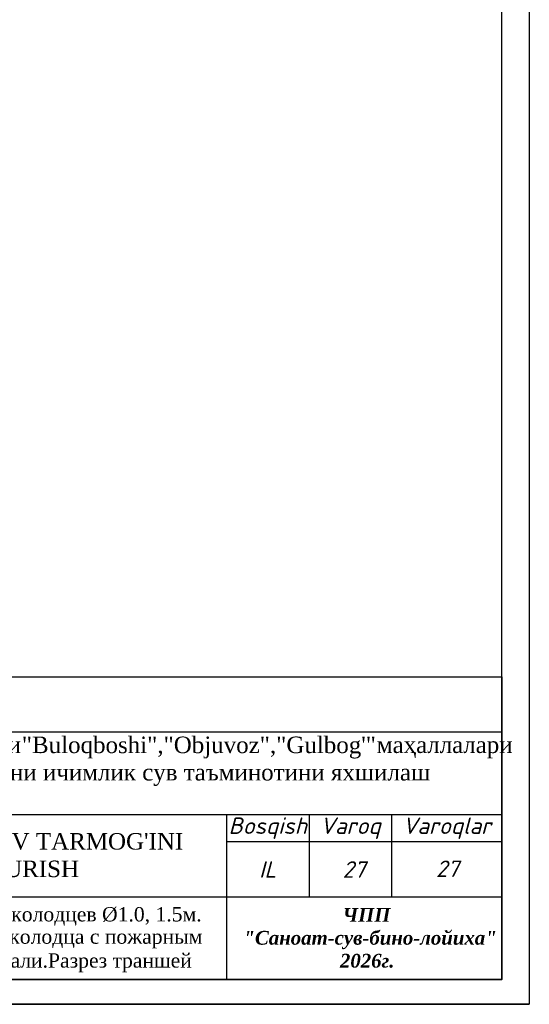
# Model space of a CAD drawing. Header units: millimetres. Extents: x 366033 to 446362, y 4247208 to 4265071.
# Tile 9 of 159: x 435937 to 436029, y 4248663 to 4248842. Entities that reach past the tile are written whole.
import ezdxf

# ---------------------------------------------------------------- set-up
doc = ezdxf.new("R2010")
doc.units = ezdxf.units.MM
doc.layers.add('НВК_сервис', color=7, linetype='Continuous')
doc.layers.add('СТЕНЫ', color=7, linetype='Continuous')
doc.styles.add('LYUDA', font='romans.shx', dxfattribs={"oblique": 15, "height": 3})
doc.styles.get("Standard").update_dxf_attribs({"font": 'times.ttf'})

msp = doc.modelspace()

# ---------------------------------------------------------------- linework, layer by layer
at = {"color": 250, "lineweight": 25}
for p, q in [((435839.249, 4248712.744), (436024.249, 4248712.744)), ((435839.249, 4248697.744), (436024.249, 4248697.744)), ((435974.249, 4248697.744), (435974.249, 4248667.744)), ((435989.249, 4248697.744), (435989.249, 4248682.744)), ((436004.249, 4248682.744), (436004.249, 4248697.744)), ((436024.249, 4248692.744), (435974.249, 4248692.744)), ((436024.249, 4248692.744), (435974.249, 4248692.744)), ((435839.249, 4248682.744), (436024.249, 4248682.744))]:
    msp.add_line(p, q, dxfattribs=at)
msp.add_lwpolyline([(435839.249, 4248722.744), (436024.249, 4248722.744), (436024.249, 4248667.744), (435839.249, 4248667.744)], close=True, dxfattribs=at)
at = {"layer": 'СТЕНЫ', "color": 7, "lineweight": 25, "ltscale": 20}
for p, q in [((436029.224, 4249083.243), (436029.224, 4248663.243)), ((436024.249, 4248667.681), (436024.249, 4249077.744)), ((435455.224, 4248667.744), (436024.249, 4248667.744)), ((435435.224, 4248663.243), (436029.224, 4248663.243)), ((436029.224, 4248663.243), (435435.224, 4248663.243))]:
    msp.add_line(p, q, dxfattribs=at)

# ---------------------------------------------------------------- texts
at = {"color": 0, "lineweight": 5, "insert": (435905.704, 4248711.915), "char_height": 3, "width": 154.9538, "attachment_point": 1}
msp.add_mtext('Паркент тумани                                                         маҳаллалари \\P            ахолисини ичимлик сув таъминотини яхшилаш', dxfattribs=at)
at = {"color": 0, "lineweight": 0, "insert": (435937.115, 4248711.891), "char_height": 3, "width": 67.69207, "attachment_point": 1}
msp.add_mtext('"Buloqboshi","Objuvoz","Gulbog\'"', dxfattribs=at)
at = {"char_height": 3, "attachment_point": 5}
for s, insert, width in [('{\\fISOCPEUR|b0|i1|c204|p34;Bosqish}', (435981.749, 4248695.244), 15), ('{\\fISOCPEUR|b0|i1|c204|p34;Va\\fISOCPEUR|b0|i1|c0|p34;roq}', (435996.749, 4248695.244), 15), ('{\\fISOCPEUR|b0|i1|c204|p34;Va\\fISOCPEUR|b0|i1|c0|p34;roq\\fISOCPEUR|b0|i1|c204|p34;lar}', (436014.249, 4248695.244), 37.25162), ('{\\fISOCPEUR|b0|i1|c204|p34;IL}', (435981.749, 4248687.744), 15), ('{\\fISOCPEUR|b0|i1|c204|p34;27}', (435997.407, 4248687.744), 15), ('{\\fISOCPEUR|b0|i1|c204|p34;27}', (436014.36, 4248687.875), 15)]:
    msp.add_mtext(s, dxfattribs=dict(at, insert=insert, width=width))
at = {"color": 5, "insert": (435939.064, 4248689.989), "char_height": 3, "width": 64.16731, "attachment_point": 5}
msp.add_mtext("{\\fTimes New Roman|b0|i0|c204|p18;\\C7;TASHQI SUV TARMOG'INI\\PQURISH}", dxfattribs=at)
at = {"color": 0, "ltscale": 0.1, "insert": (435994.613, 4248680.747), "char_height": 2.5, "attachment_point": 1}
msp.add_mtext_dynamic_manual_height_columns('\\pi0.71954;{\\fTimes New Roman|b1|i1|c204|p18;ЧПП\\P\\pi-17.28155;"Cаноат-сув-бино-лойиха"\\P\\pi0.24549;2026г.}', width=9.80425, gutter_width=12.5, heights=[0], dxfattribs=at)
at = {"layer": 'НВК_сервис', "color": 0, "ltscale": 0.25, "char_height": 2.6, "attachment_point": 2, "style": 'LYUDA'}
for s, insert, width in [('{\\fTimes New Roman|b0|i0|c204|p18;\\Q0;Схема круглых колодцев %%C1.0, 1.5м.}', (435939.215, 4248680.907), 74.43911), ('{\\fTimes New Roman|b0|i0|c204|p18;\\Q0;Схема круглого колодца с пожарным гидрантом. Детали.Разрез траншей}', (435938.634, 4248676.846), 65.50345)]:
    msp.add_mtext(s, dxfattribs=dict(at, insert=insert, width=width))

doc.saveas('drawing.dxf')
